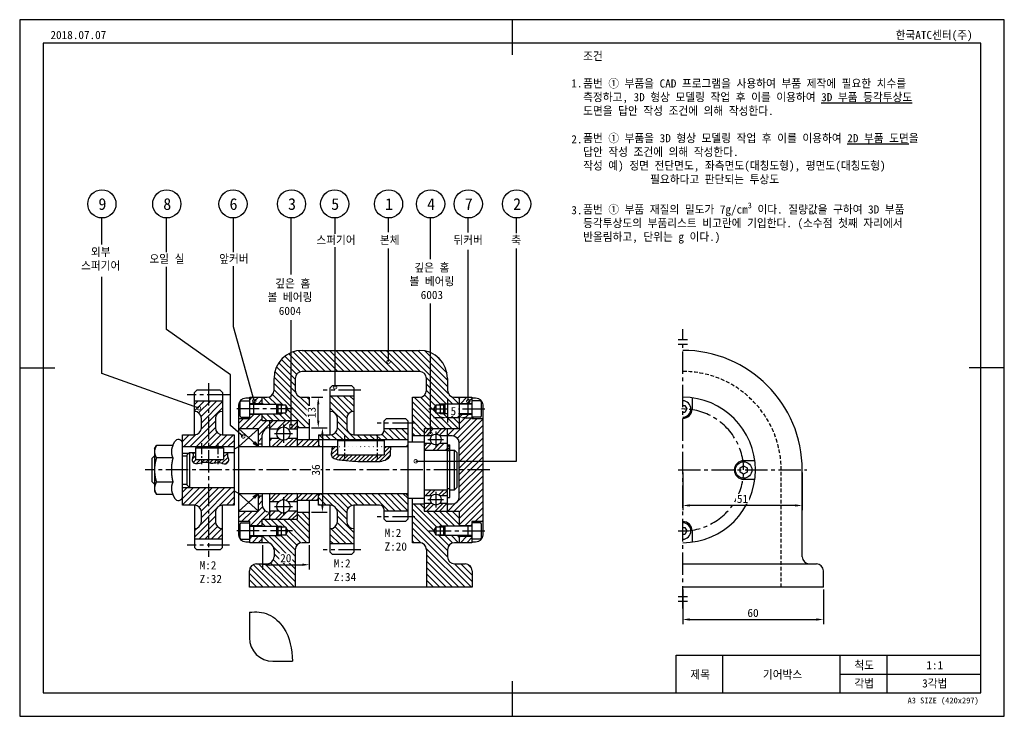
# Model space of a CAD drawing. Header units: millimetres. Extents: x -442 to 420, y 0 to 300.
# Tile 1 of 2: x -442 to -22, y 3 to 300. Entities that reach past the tile are written whole.
import ezdxf
from ezdxf.enums import TextEntityAlignment as Align

# ---------------------------------------------------------------- set-up
doc = ezdxf.new("R2010")
doc.units = ezdxf.units.MM
doc.header["$LTSCALE"] = 0.5
doc.linetypes.add('CENTER2', pattern=[28.575, 19.05, -3.175, 3.175, -3.175])
doc.linetypes.add('HIDDEN2', pattern=[4.7625, 3.175, -1.5875])
for name, color, linetype in [('가는선', 1, 'Continuous'), ('문자', 2, 'Continuous'), ('숨은선', 2, 'HIDDEN2'), ('외형선', 3, 'Continuous'), ('윤곽선', 5, 'Continuous'), ('중심선', 1, 'CENTER2')]:
    doc.layers.add(name, color=color, linetype=linetype)
doc.dimstyles.new('ISO-25', dxfattribs={"dimtxt": 3.5, "dimasz": 3, "dimexe": 2, "dimexo": 1, "dimgap": 1, "dimtad": 1, "dimdsep": 46, "dimtxsty": 'Standard', "dimcen": 0, "dimclrt": 2, "dimazin": 2, "dimtfac": 1, "dimtmove": 0, "dimatfit": 3, "dimfxl": 1, "dimtfill": 1, "dimarcsym": 0})

# ---------------------------------------------------------------- blocks, each defined once
blk = doc.blocks.new('_DotSmall')
at = {"color": 0, "linetype": 'ByBlock', "const_width": 0.5}
blk.add_lwpolyline([(-0.0625, 0, 1), (0.0625, 0, 1)], format="xyb", close=True, dxfattribs=at)
blk = doc.blocks.new('조립도면')
at = {"layer": '가는선'}
h = blk.add_hatch(dxfattribs=at)
h.set_pattern_fill('ANSI31', color=256, scale=0.6, angle=90)
h.paths.add_polyline_path([(117.5, 71.02, -0.414214), (120.5, 74.02), (123.5, 74.02), (123.5, 87.02), (118.5, 87.02), (118.5, 84.02), (103.5, 84.02), (103.5, 81.02), (109.67, 81.02), (111.5, 81.02), (112.16, 80.64), (113.5, 80.64), (114.44, 79.02), (113.5, 77.39), (112.16, 77.39), (111.5, 77.02), (109.67, 77.02), (103.5, 77.02), (103.5, 74.02), (105.5, 74.02, -0.414214), (108.5, 71.02), (108.5, 68.02, -0.414214), (105.5, 65.02), (101, 65.02, 0.414214), (98, 62.02), (98, 55.02), (117.5, 55.02)])
h.paths.add_polyline_path([(111.5, 77.39), (110.05, 77.39), (109.67, 77.02), (111.5, 77.02)], flags=17)
h.paths.add_polyline_path([(112.16, 77.39), (111.5, 77.39), (111.5, 77.02)], flags=17)
h.paths.add_polyline_path([(111.5, 81.02), (109.67, 81.02), (110.05, 80.64), (111.5, 80.64)], flags=17)
h.paths.add_polyline_path([(111.5, 81.02), (111.5, 80.64), (112.16, 80.64)], flags=17)
h.paths.add_polyline_path([(193, 62.02, 0.414214), (190, 65.02), (185.5, 65.02, -0.414214), (182.5, 68.02), (182.5, 71.02, -0.414214), (185.5, 74.02), (187.5, 74.02), (187.5, 77.02), (181.33, 77.02), (179.5, 77.02), (178.85, 77.39), (177.5, 77.39), (176.57, 79.02), (177.5, 80.64), (178.85, 80.64), (179.5, 81.02), (181.33, 81.02), (187.5, 81.02), (187.5, 87.52), (172.5, 87.52), (172.5, 90.52), (167.5, 90.52), (167.5, 74.02), (170.5, 74.02, -0.414214), (173.5, 71.02), (173.5, 55.02), (193, 55.02)])
h.paths.add_polyline_path([(180.95, 77.39), (179.5, 77.39), (179.5, 77.02), (181.33, 77.02)], flags=17)
h.paths.add_polyline_path([(179.5, 77.39), (178.85, 77.39), (179.5, 77.02)], flags=17)
h.paths.add_polyline_path([(181.33, 81.02), (179.5, 81.02), (179.5, 80.64), (180.95, 80.64)], flags=17)
h.paths.add_polyline_path([(179.5, 81.02), (178.85, 80.64), (179.5, 80.64)], flags=17)
h.paths.add_polyline_path([(123.5, 136.02), (120.5, 136.02, -0.414214), (117.5, 139.02), (117.5, 144.02, -0.414214), (120.5, 147.02), (134.51, 147.02), (134.51, 156.02), (120.5, 156.02, 0.102347), (115.74, 155.03), (115.74, 126.02), (118.5, 126.02), (118.5, 123.02), (123.5, 123.02)])
h.paths.add_polyline_path([(115.74, 155.03, 0.299183), (108.5, 144.02), (108.5, 139.02, -0.414214), (105.5, 136.02), (103.5, 136.02), (103.5, 133.02), (109.67, 133.02), (111.5, 133.02), (112.16, 132.64), (113.5, 132.64), (114.44, 131.02), (115.74, 131.02)])
h.paths.add_polyline_path([(157.35, 156.02), (134.51, 156.02), (134.51, 147.02), (170.5, 147.02, -0.414214), (173.5, 144.02), (173.5, 139.02, -0.414214), (170.5, 136.02), (167.5, 136.02), (167.5, 119.52), (172.5, 119.52), (172.5, 122.52), (175.19, 122.52), (175.19, 155.06, 0.100562), (170.5, 156.02), (157.35, 156.02), (157.35, 151.41, -1), (157.35, 151.04, -1), (157.35, 151.41)])
h.paths.add_polyline_path([(175.19, 155.06), (175.19, 131.02), (176.57, 131.02), (177.5, 132.64), (178.85, 132.64), (179.5, 133.02), (181.33, 133.02), (187.5, 133.02), (187.5, 136.02), (185.5, 136.02, -0.414214), (182.5, 139.02), (182.5, 144.02, 0.30111)])
h.paths.add_polyline_path([(187.5, 129.02), (179.5, 129.02), (178.85, 129.39), (177.5, 129.39), (176.57, 131.02), (175.19, 131.02), (175.19, 122.52), (187.5, 122.52)])
h.paths.add_polyline_path([(115.74, 131.02), (114.44, 131.02), (113.5, 129.39), (112.16, 129.39), (111.5, 129.02), (109.67, 129.02), (103.5, 129.02), (103.5, 126.02), (115.74, 126.02)])
h.paths.add_polyline_path([(111.5, 129.39), (110.05, 129.39), (109.67, 129.02), (111.5, 129.02)], flags=17)
h.paths.add_polyline_path([(112.16, 129.39), (111.5, 129.39), (111.5, 129.02)], flags=17)
h.paths.add_polyline_path([(111.5, 133.02), (109.67, 133.02), (110.05, 132.64), (111.5, 132.64)], flags=17)
h.paths.add_polyline_path([(111.5, 133.02), (111.5, 132.64), (112.16, 132.64)], flags=17)
h.paths.add_polyline_path([(180.95, 129.39), (179.5, 129.39), (179.5, 129.02), (181.33, 129.02)], flags=17)
h.paths.add_polyline_path([(179.5, 129.39), (178.85, 129.39), (179.5, 129.02)], flags=17)
h.paths.add_polyline_path([(179.5, 133.02), (178.85, 132.64), (179.5, 132.64)], flags=17)
h.paths.add_polyline_path([(181.33, 133.02), (179.5, 133.02), (179.5, 132.64), (180.95, 132.64)], flags=17)
h = blk.add_hatch(dxfattribs=at)
h.set_pattern_fill('ANSI31', color=256, scale=0.6)
h.paths.add_polyline_path([(91.5, 97.52), (69.5, 97.52), (69.5, 90.02), (74.5, 90.02, -0.414214), (77.5, 87.02), (77.5, 83.02, -0.414214), (74.5, 80.02), (74.5, 75.52), (86.5, 75.52), (86.5, 80.02, -0.414214), (83.5, 83.02), (83.5, 87.02, -0.414214), (86.5, 90.02), (91.5, 90.02)])
h.paths.add_polyline_path([(91.5, 120.02), (86.5, 120.02, -0.414214), (83.5, 123.02), (83.5, 127.02, -0.414214), (86.5, 130.02), (86.5, 134.52), (74.5, 134.52), (74.5, 130.02, -0.414214), (77.5, 127.02), (77.5, 123.02, -0.414214), (74.5, 120.02), (69.5, 120.02), (69.5, 114.82), (91.5, 114.82)])
h = blk.add_hatch(dxfattribs=at)
h.set_pattern_fill('ANSI31', color=256, scale=0.6)
h.paths.add_polyline_path([(106.5, 87.02, -0.414214), (103.5, 90.02), (103.5, 94.02), (101.8, 94.02), (101.8, 87.52), (93.5, 87.52), (93.5, 83.02), (98.1, 83.02), (98.1, 81.27), (103.5, 81.27), (103.5, 84.02), (106.5, 84.02)])
h.paths.add_polyline_path([(103.5, 76.77), (98.1, 76.77), (98.1, 74.02), (103.5, 74.02)])
h.paths.add_polyline_path([(106.5, 126.02), (103.5, 126.02), (103.5, 128.77), (98.1, 128.77), (98.1, 127.02), (93.5, 127.02), (93.5, 122.52), (101.8, 122.52), (101.8, 116.02), (103.5, 116.02), (103.5, 120.02, -0.414214), (106.5, 123.02)])
h.paths.add_polyline_path([(103.5, 136.02), (98.1, 136.02), (98.1, 133.27), (103.5, 133.27)])
h = blk.add_hatch(dxfattribs=at)
h.set_pattern_fill('ANSI31', color=256, scale=0.6, angle=90)
h.paths.add_polyline_path([(165.5, 94.02), (164.5, 95.02), (128.5, 95.02), (127.5, 94.02), (127.5, 90.02), (132.5, 90.02, -0.414214), (135.5, 87.02), (135.5, 83.02, -0.414214), (132.5, 80.02), (132.5, 73.52), (142.5, 73.52), (142.5, 80.02, -0.414214), (139.5, 83.02), (139.5, 87.02, -0.414214), (142.5, 90.02), (153.5, 90.02, -0.414214), (155.5, 88.02), (155.5, 87.52), (165.5, 87.52)])
h.paths.add_polyline_path([(142.5, 136.52), (132.5, 136.52), (132.5, 130.02, -0.414214), (135.5, 127.02), (135.5, 123.02, -0.414214), (132.5, 120.02), (127.5, 120.02), (127.5, 117.82), (165.5, 117.82), (165.5, 122.52), (155.5, 122.52), (155.5, 122.02, -0.414214), (153.5, 120.02), (142.5, 120.02, -0.414214), (139.5, 123.02), (139.5, 127.02, -0.414214), (142.5, 130.02)])
h = blk.add_hatch(dxfattribs=at)
h.set_pattern_fill('ANSI31', color=256, scale=0.6)
h.paths.add_polyline_path([(197.5, 127.02), (192.9, 127.02), (192.9, 128.77), (187.5, 128.77), (187.5, 122.52), (182.5, 122.52), (182.5, 119.52), (184.5, 119.52, -0.414214), (187.5, 116.52), (187.5, 105.02), (197.5, 105.02)])
h.paths.add_polyline_path([(192.9, 136.02), (187.5, 136.02), (187.5, 133.27), (192.9, 133.27)])
h.paths.add_polyline_path([(197.5, 105.02), (187.5, 105.02), (187.5, 93.52, -0.414214), (184.5, 90.52), (182.5, 90.52), (182.5, 87.52), (187.5, 87.52), (187.5, 81.27), (192.9, 81.27), (192.9, 83.02), (197.5, 83.02)])
h.paths.add_polyline_path([(192.9, 76.77), (187.5, 76.77), (187.5, 74.02), (192.9, 74.02)])
h = blk.add_hatch(dxfattribs=at)
h.set_pattern_fill('ANSI32', color=256, scale=0.4)
h.paths.add_polyline_path([(118.5, 125.42, 0.414214), (117.9, 126.02), (107.1, 126.02, 0.414214), (106.5, 125.42), (106.5, 122.43), (110.38, 122.43, -0.445148), (114.63, 122.43), (118.5, 122.43)])
h.paths.add_polyline_path([(118.5, 118.6), (114.63, 118.6, -0.445148), (110.38, 118.6), (106.5, 118.6), (106.5, 115.62, 0.414214), (107.1, 115.02), (117.9, 115.02, 0.414214), (118.5, 115.62)])
h.paths.add_polyline_path([(118.5, 87.6), (114.63, 87.6, -0.445148), (110.38, 87.6), (106.5, 87.6), (106.5, 84.62, 0.414214), (107.1, 84.02), (117.9, 84.02, 0.414214), (118.5, 84.62)])
h.paths.add_polyline_path([(118.5, 94.42, 0.414214), (117.9, 95.02), (107.1, 95.02, 0.414214), (106.5, 94.42), (106.5, 91.43), (110.38, 91.43, -0.445148), (114.63, 91.43), (118.5, 91.43)])
h.paths.add_polyline_path([(182.5, 90.85), (179.24, 90.85, -0.445148), (175.76, 90.85), (172.5, 90.85), (172.5, 87.82, 0.414214), (172.8, 87.52), (182.2, 87.52, 0.414214), (182.5, 87.82)])
h.paths.add_polyline_path([(182.5, 96.22, 0.414214), (182.2, 96.52), (172.8, 96.52, 0.414214), (172.5, 96.22), (172.5, 93.98), (175.76, 93.98, -0.445148), (179.24, 93.98), (182.5, 93.98)])
h.paths.add_polyline_path([(182.5, 116.45), (179.24, 116.45, -0.445148), (175.76, 116.45), (172.5, 116.45), (172.5, 113.82, 0.414214), (172.8, 113.52), (182.2, 113.52, 0.414214), (182.5, 113.82)])
h.paths.add_polyline_path([(182.5, 122.22, 0.414214), (182.2, 122.52), (172.8, 122.52, 0.414214), (172.5, 122.22), (172.5, 119.58), (175.76, 119.58, -0.445148), (179.24, 119.58), (182.5, 119.58)])
h = blk.add_hatch(dxfattribs=at)
h.set_pattern_fill('ANSI31', color=256, scale=0.5)
h.paths.add_polyline_path([(127.5, 118.02), (118.5, 118.02), (118.5, 115.02), (127.5, 115.02)])
h.paths.add_polyline_path([(127.5, 95.02), (118.5, 95.02), (118.5, 92.02), (127.5, 92.02)])
for points in [[(99.95, 116.69), (99.61, 116.32), (101.8, 115.02)], [(99.95, 116.69), (101.8, 115.02), (100.28, 117.06)], [(99.95, 93.34), (99.61, 93.71), (101.8, 95.02)], [(99.95, 93.34), (101.8, 95.02), (100.28, 92.97)]]:
    blk.add_hatch(color=256, dxfattribs=at).paths.add_polyline_path(points)
h = blk.add_hatch(dxfattribs=at)
h.set_pattern_fill('ANSI31', color=256, scale=0.4)
edge = h.paths.add_edge_path()
edge.add_spline(control_points=[(158.47, 114.88), (158.47, 114.93), (158.47, 115.65), (157.96, 112.34), (158.44, 110.89), (155.37, 108.58), (150.32, 108.6), (143.72, 108.58), (138.28, 109.11), (132.56, 109.84), (133.07, 113.07), (133.23, 114.32), (133.32, 115.02)], knot_values=[0, 0, 0, 0, 0.139407, 2.014466, 4.424573, 6.290389, 11.919502, 19.637385, 25.376427, 30.344751, 32.060379, 34.217251, 34.217251, 34.217251, 34.217251], degree=3, periodic=0)
edge.add_line((158.41, 115.02), (155.5, 115.02))
edge.add_line((155.5, 115.02), (155.5, 111.52))
edge.add_line((155.5, 111.52), (135.5, 111.52))
edge.add_line((135.5, 111.52), (135.5, 115.02))
edge.add_line((135.5, 115.02), (133.32, 115.02))
h = blk.add_hatch(dxfattribs=at)
h.set_pattern_fill('ANSI31', color=256, scale=0.2, angle=90)
h.paths.add_polyline_path([(183.5, 115.72), (182.5, 115.72), (182.5, 113.12), (183.5, 113.12)])
h = blk.add_hatch(dxfattribs=at)
h.set_pattern_fill('ANSI31', color=256, scale=0.4)
edge = h.paths.add_edge_path()
edge.add_spline(control_points=[(73.55, 112.52), (73.76, 112.17), (74.31, 111.28), (73.48, 109.99), (73.61, 107.75), (76.62, 107.64), (79.23, 108.75), (82.1, 107.46), (85.1, 108.77), (87.63, 106.92), (89.74, 109.09), (88.52, 110.77), (88.8, 111.91), (88.94, 112.52)], knot_values=[0, 0, 0, 0, 1.134345, 2.964927, 4.073672, 7.184183, 9.405903, 12.887609, 15.543085, 18.547603, 20.540784, 22.140074, 23.928856, 23.928856, 23.928856, 23.928856], degree=3, periodic=0)
edge.add_line((88.94, 112.52), (87, 112.52))
edge.add_line((87, 112.52), (87, 109.52))
edge.add_line((87, 109.52), (75, 109.52))
edge.add_line((75, 109.52), (75, 112.52))
edge.add_line((75, 112.52), (73.55, 112.52))
for points in [[(35.03, 201.16), (35.03, 212.46)], [(62.69, 197.83), (62.69, 212.46)], [(91.22, 197.84), (91.22, 212.46)], [(115.74, 188.38), (115.74, 212.46)], [(134.51, 205.7), (134.51, 212.46)], [(157.35, 206.44), (157.35, 212.46)], [(175.19, 194.88), (175.19, 212.46)], [(191.37, 206.24), (191.37, 212.46)], [(211.85, 205.94), (211.85, 212.46)], [(134.51, 140.3), (134.51, 200.07)], [(157.35, 151.23), (157.35, 199.46)], [(168.93, 108.72), (211.85, 108.72), (211.85, 199.39)], [(191.37, 134.35), (191.37, 198.91)], [(95.37, 119.32), (89.91, 124.04), (89.91, 145.64), (62.69, 164.88), (62.69, 191.58)], [(100.08, 134.5), (91.22, 166.1), (91.22, 191.87)], [(76.48, 131.35), (35.03, 146.19), (35.03, 187.36)], [(175.19, 120.5), (175.19, 176)], [(115.74, 123.77), (115.74, 168.89)]]:
    blk.add_lwpolyline(points)
at = {"layer": 'Defpoints'}
blk.add_lwpolyline([(0, 0), (420, 0), (420, 297), (0, 297)], close=True, dxfattribs=at)
at = {"layer": '가는선'}
for p, q in [((280.82, 160.6), (284.82, 160.6)), ((280.82, 158.6), (284.82, 158.6)), ((109.67, 133.02), (111.5, 133.02)), ((111.5, 133.02), (112.16, 132.64)), ((179.5, 133.02), (178.85, 132.64)), ((181.33, 133.02), (179.5, 133.02)), ((109.67, 129.02), (111.5, 129.02)), ((111.5, 129.02), (112.16, 129.39)), ((179.5, 129.02), (178.85, 129.39)), ((181.33, 129.02), (179.5, 129.02)), ((93.5, 122.52), (101.8, 115.02)), ((101.8, 122.52), (93.5, 115.02)), ((100.28, 117.06), (99.61, 116.32)), ((99.61, 116.32), (101.8, 115.02)), ((100.28, 117.06), (101.8, 115.02)), ((93.5, 87.52), (101.8, 95.02)), ((101.8, 87.52), (93.5, 95.02)), ((99.61, 93.71), (101.8, 95.02)), ((100.28, 92.97), (99.61, 93.71)), ((100.28, 92.97), (101.8, 95.02)), ((109.67, 81.02), (111.5, 81.02)), ((111.5, 81.02), (112.16, 80.64)), ((179.5, 81.02), (178.85, 80.64)), ((181.33, 81.02), (179.5, 81.02)), ((109.67, 77.02), (111.5, 77.02)), ((111.5, 77.02), (112.16, 77.39)), ((179.5, 77.02), (178.85, 77.39)), ((181.33, 77.02), (179.5, 77.02)), ((280.82, 51.09), (284.82, 51.09)), ((280.82, 49.09), (284.82, 49.09)), ((300, 10), (300, 26)), ((350, 10), (350, 26)), ((370, 10), (370, 26)), ((350, 17.99), (410, 17.99))]:
    blk.add_line(p, q, dxfattribs=at)
for points in [[(133.32, 115.02), (133.03, 112.88), (132.97, 111.16), (137.55, 109.22), (143.26, 108.71), (150.98, 108.59), (156.52, 109.56), (157.95, 110.76), (158.18, 113.16), (158.47, 115.02), (158.47, 114.88)], [(73.55, 112.52), (74.01, 111.48), (73.59, 109.7), (73.69, 108.6), (76.72, 107.88), (78.89, 108.35), (82.35, 107.92), (84.99, 108.24), (87.94, 107.71), (89.26, 109.2), (88.8, 110.73), (88.94, 112.52)]]:
    blk.add_spline(points, degree=3, dxfattribs=at)
blk.add_open_spline([(98, 44.38), (100.84, 44.66), (106.43, 44.4), (114.9, 36.4), (116.15, 28.61), (116.36, 23.47)], degree=3, knots=[6.287716, 6.287716, 6.287716, 6.287716, 14.609238, 23.322158, 38.183111, 38.183111, 38.183111, 38.183111], dxfattribs=at)
at = {"layer": '숨은선'}
blk.add_line((324.82, 55.02), (324.82, 105.02), dxfattribs=at)
blk.add_arc((282.82, 105.02), 42, 0, 90, dxfattribs=at)
at = {"layer": '외형선'}
for p, q in [((210, 297), (210, 282)), ((120.5, 156.02), (170.5, 156.02)), ((0, 148.5), (15, 148.5)), ((170.5, 147.02), (120.5, 147.02)), ((420, 148.5), (405, 148.5)), ((108.5, 139.02), (108.5, 144.02)), ((117.5, 144.02), (117.5, 139.02)), ((173.5, 139.02), (173.5, 144.02)), ((182.5, 144.02), (182.5, 139.02)), ((74.5, 138.02), (75.5, 139.02)), ((85.5, 139.02), (75.5, 139.02)), ((85.5, 139.02), (86.5, 138.02)), ((132.5, 140.02), (133.5, 141.02)), ((132.5, 120.02), (132.5, 140.02)), ((133.5, 141.02), (141.5, 141.02)), ((141.5, 141.02), (142.5, 140.02)), ((142.5, 140.02), (142.5, 120.02)), ((74.5, 120.02), (74.5, 138.02)), ((74.5, 134.52), (86.5, 134.52)), ((86.5, 138.02), (86.5, 120.02)), ((94.5, 134.52), (98.1, 134.52)), ((96.5, 135.76), (98.1, 135.76)), ((98.1, 127.02), (98.1, 136.02)), ((98.1, 136.02), (105.5, 136.02)), ((103.5, 133.02), (103.5, 136.02)), ((120.5, 136.02), (123.5, 136.02)), ((123.5, 136.02), (123.5, 118.02)), ((142.5, 136.52), (132.5, 136.52)), ((167.5, 136.02), (170.5, 136.02)), ((167.5, 117.02), (167.5, 136.02)), ((185.5, 136.02), (192.9, 136.02)), ((187.5, 136.02), (187.5, 133.02)), ((192.9, 136.02), (192.9, 127.02)), ((192.9, 135.76), (194.5, 135.76)), ((196.5, 134.52), (192.9, 134.52)), ((286.82, 135.76), (286.82, 131.02)), ((93.5, 77.3), (93.5, 132.73)), ((94.1, 127.92), (94.1, 134.12)), ((103.5, 133.27), (98.1, 133.27)), ((98.2, 133.02), (109.67, 133.02)), ((99.85, 129.02), (99.85, 133.02)), ((109.67, 129.02), (109.67, 133.02)), ((110.1, 132.59), (109.67, 133.02)), ((113.5, 132.64), (110.05, 132.64)), ((110.1, 132.59), (110.1, 129.45)), ((111.5, 133.02), (111.5, 129.02)), ((114.44, 131.02), (113.5, 132.64)), ((113.5, 132.64), (113.5, 129.39)), ((113.5, 129.39), (114.44, 131.02)), ((177.5, 132.64), (176.57, 131.02)), ((176.57, 131.02), (177.5, 129.39)), ((180.95, 132.64), (177.5, 132.64)), ((177.5, 132.64), (177.5, 129.39)), ((179.5, 129.02), (179.5, 133.02)), ((180.9, 132.59), (181.33, 133.02)), ((180.9, 129.45), (180.9, 132.59)), ((181.33, 133.02), (181.33, 129.02)), ((192.8, 133.02), (181.33, 133.02)), ((192.9, 133.27), (187.5, 133.27)), ((191.15, 133.02), (191.15, 129.02)), ((196.9, 134.12), (196.9, 127.92)), ((197.5, 132.73), (197.5, 77.3)), ((282.82, 132.52), (283.68, 132.52)), ((283.68, 132.52), (284.55, 131.02)), ((284.55, 131.02), (283.68, 129.52)), ((77.5, 123.02), (77.5, 127.02)), ((83.5, 127.02), (83.5, 123.02)), ((93.5, 127.02), (98.1, 127.02)), ((94.5, 127.52), (98.1, 127.52)), ((98.1, 128.77), (103.5, 128.77)), ((98.2, 129.02), (109.67, 129.02)), ((103.5, 126.02), (103.5, 129.02)), ((118.5, 126.02), (103.5, 126.02)), ((106.5, 126.02), (106.5, 115.02)), ((110.1, 129.45), (109.67, 129.02)), ((110.05, 129.39), (113.5, 129.39)), ((118.5, 115.02), (118.5, 126.02)), ((135.5, 123.02), (135.5, 127.02)), ((139.5, 127.02), (139.5, 123.02)), ((155.5, 126.02), (156.5, 127.02)), ((155.5, 122.02), (155.5, 126.02)), ((156.5, 127.02), (164.5, 127.02)), ((164.5, 127.02), (165.5, 126.02)), ((165.5, 126.02), (165.5, 84.02)), ((177.5, 129.39), (180.95, 129.39)), ((180.9, 129.45), (181.33, 129.02)), ((192.8, 129.02), (181.33, 129.02)), ((187.5, 129.02), (187.5, 122.52)), ((187.5, 128.77), (192.9, 128.77)), ((196.5, 127.52), (192.9, 127.52)), ((192.9, 127.02), (197.5, 127.02)), ((283.68, 129.52), (282.82, 129.52)), ((101.8, 122.52), (93.5, 122.52)), ((101.8, 115.02), (101.8, 122.52)), ((110.38, 122.43), (106.5, 122.43)), ((118.5, 122.43), (114.63, 122.43)), ((123.5, 123.02), (118.5, 123.02)), ((165.5, 122.52), (155.5, 122.52)), ((187.5, 122.52), (172.5, 122.52)), ((172.5, 122.52), (172.5, 87.52)), ((182.5, 113.12), (182.5, 122.52)), ((69.5, 120.02), (74.5, 120.02)), ((69.5, 90.02), (69.5, 120.02)), ((86.5, 120.02), (91.5, 120.02)), ((91.5, 120.02), (91.5, 90.02)), ((103.5, 115.02), (103.5, 120.02)), ((106.5, 118.6), (110.38, 118.6)), ((114.63, 118.6), (118.5, 118.6)), ((118.5, 118.02), (127.5, 118.02)), ((127.5, 120.02), (132.5, 120.02)), ((127.5, 120.02), (127.5, 115.02)), ((165.5, 117.82), (127.5, 117.82)), ((142.5, 120.02), (153.5, 120.02)), ((172.5, 119.52), (167.5, 119.52)), ((175.76, 119.58), (172.5, 119.58)), ((182.5, 119.58), (179.24, 119.58)), ((184.5, 119.52), (182.5, 119.52)), ((57.5, 114.02), (58.31, 115.41)), ((57.5, 114.02), (57.5, 96.02)), ((65.34, 115.41), (58.31, 115.41)), ((65.34, 115.41), (66.07, 116.98)), ((91.5, 114.82), (69.5, 114.82)), ((75, 114.52), (87, 114.52)), ((75, 114.52), (75, 109.52)), ((87, 114.52), (87, 109.52)), ((91.5, 113.86), (93.5, 115.02)), ((93.5, 115.02), (135.5, 115.02)), ((103.5, 116.02), (101.8, 116.02)), ((135.5, 117.52), (155.5, 117.52)), ((135.5, 117.52), (135.5, 111.52)), ((155.5, 117.52), (155.5, 111.52)), ((155.5, 115.02), (165.5, 115.02)), ((165.5, 117.02), (172.5, 117.02)), ((172.5, 116.45), (175.76, 116.45)), ((172.5, 113.52), (182.35, 113.52)), ((179.24, 116.45), (182.5, 116.45)), ((182.35, 113.52), (182.35, 96.52)), ((182.5, 115.72), (183.5, 115.72)), ((183.5, 93.23), (183.5, 115.72)), ((183.5, 113.52), (185.5, 113.52)), ((185.5, 96.52), (185.5, 113.52)), ((186.5, 112.52), (185.5, 113.52)), ((187.5, 93.52), (187.5, 116.52)), ((56.5, 110.02), (57.5, 111.02)), ((56.5, 100.02), (56.5, 110.02)), ((65.34, 110.21), (58.31, 110.21)), ((72.07, 112.09), (69.5, 112.09)), ((69.5, 111.02), (71.5, 111.02)), ((71.5, 111.52), (72.5, 112.52)), ((71.5, 98.52), (71.5, 111.52)), ((72.5, 112.52), (72.5, 97.52)), ((72.5, 112.52), (75, 112.52)), ((75, 109.52), (87, 109.52)), ((87, 112.52), (91.5, 112.52)), ((135.5, 111.52), (155.5, 111.52)), ((183.5, 113.12), (182.35, 113.12)), ((186.5, 112.52), (186.5, 97.52)), ((307.32, 105.88), (308.82, 106.75)), ((307.32, 104.15), (307.32, 105.88)), ((308.82, 109.02), (313.56, 109.02)), ((308.82, 106.75), (310.32, 105.88)), ((310.32, 105.88), (310.32, 104.15)), ((333.82, 68.02), (333.82, 105.02)), ((308.82, 103.28), (307.32, 104.15)), ((310.32, 104.15), (308.82, 103.28)), ((313.56, 101.02), (308.82, 101.02)), ((56.5, 100.02), (57.5, 99.02)), ((65.34, 99.82), (58.31, 99.82)), ((69.5, 99.02), (71.5, 99.02)), ((69.5, 97.52), (91.5, 97.52)), ((71.5, 98.52), (72.5, 97.52)), ((183.5, 96.92), (182.35, 96.92)), ((182.5, 87.52), (182.5, 96.92)), ((186.5, 97.52), (185.5, 96.52)), ((57.5, 96.02), (58.31, 94.62)), ((65.34, 94.62), (58.31, 94.62)), ((65.34, 94.62), (66.07, 93.05)), ((91.5, 96.17), (93.5, 95.02)), ((93.5, 95.02), (165.5, 95.02)), ((101.8, 87.52), (101.8, 95.02)), ((101.8, 94.02), (103.5, 94.02)), ((103.5, 95.02), (103.5, 90.02)), ((106.5, 95.02), (106.5, 84.02)), ((118.5, 84.02), (118.5, 95.02)), ((127.5, 94.02), (128.5, 95.02)), ((127.5, 90.02), (127.5, 95.02)), ((164.5, 95.02), (165.5, 94.02)), ((165.5, 93.02), (172.5, 93.02)), ((167.5, 74.02), (167.5, 93.02)), ((172.5, 96.52), (182.35, 96.52)), ((175.76, 93.98), (172.5, 93.98)), ((182.5, 93.98), (179.24, 93.98)), ((182.5, 93.23), (183.5, 93.23)), ((183.5, 96.52), (185.5, 96.52)), ((74.5, 90.02), (69.5, 90.02)), ((74.5, 90.02), (74.5, 72.02)), ((91.5, 90.02), (86.5, 90.02)), ((86.5, 72.02), (86.5, 90.02)), ((110.38, 91.43), (106.5, 91.43)), ((118.5, 91.43), (114.63, 91.43)), ((127.5, 92.02), (118.5, 92.02)), ((123.5, 92.02), (123.5, 74.02)), ((132.5, 90.02), (127.5, 90.02)), ((132.5, 70.02), (132.5, 90.02)), ((142.5, 90.02), (142.5, 70.02)), ((153.5, 90.02), (142.5, 90.02)), ((167.5, 90.52), (172.5, 90.52)), ((172.5, 90.85), (175.76, 90.85)), ((179.24, 90.85), (182.5, 90.85)), ((182.5, 90.52), (184.5, 90.52)), ((77.5, 83.02), (77.5, 87.02)), ((83.5, 87.02), (83.5, 83.02)), ((93.5, 87.52), (101.8, 87.52)), ((103.5, 84.02), (118.5, 84.02)), ((103.5, 81.02), (103.5, 84.02)), ((106.5, 87.6), (110.38, 87.6)), ((114.63, 87.6), (118.5, 87.6)), ((118.5, 87.02), (123.5, 87.02)), ((135.5, 83.02), (135.5, 87.02)), ((139.5, 87.02), (139.5, 83.02)), ((155.5, 84.02), (155.5, 88.02)), ((165.5, 87.52), (155.5, 87.52)), ((156.5, 83.02), (155.5, 84.02)), ((165.5, 84.02), (164.5, 83.02)), ((172.5, 87.52), (187.5, 87.52)), ((187.5, 87.52), (187.5, 81.02)), ((98.1, 83.02), (93.5, 83.02)), ((94.1, 75.92), (94.1, 82.12)), ((94.5, 82.52), (98.1, 82.52)), ((98.1, 74.02), (98.1, 83.02)), ((103.5, 81.27), (98.1, 81.27)), ((98.2, 81.02), (109.67, 81.02)), ((99.85, 77.02), (99.85, 81.02)), ((109.67, 77.02), (109.67, 81.02)), ((110.1, 80.59), (109.67, 81.02)), ((113.5, 80.64), (110.05, 80.64)), ((110.1, 80.59), (110.1, 77.45)), ((111.5, 81.02), (111.5, 77.02)), ((114.44, 79.02), (113.5, 80.64)), ((113.5, 80.64), (113.5, 77.39)), ((164.5, 83.02), (156.5, 83.02)), ((177.5, 80.64), (176.57, 79.02)), ((180.95, 80.64), (177.5, 80.64)), ((177.5, 80.64), (177.5, 77.39)), ((179.5, 77.02), (179.5, 81.02)), ((180.9, 80.59), (181.33, 81.02)), ((180.9, 77.45), (180.9, 80.59)), ((181.33, 81.02), (181.33, 77.02)), ((192.8, 81.02), (181.33, 81.02)), ((192.9, 81.27), (187.5, 81.27)), ((191.15, 81.02), (191.15, 77.02)), ((197.5, 83.02), (192.9, 83.02)), ((192.9, 83.02), (192.9, 74.02)), ((196.5, 82.52), (192.9, 82.52)), ((196.9, 82.12), (196.9, 75.92)), ((282.82, 80.52), (283.68, 80.52)), ((283.68, 80.52), (284.55, 79.02)), ((98.1, 76.77), (103.5, 76.77)), ((98.2, 77.02), (109.67, 77.02)), ((103.5, 74.02), (103.5, 77.02)), ((110.1, 77.45), (109.67, 77.02)), ((110.05, 77.39), (113.5, 77.39)), ((113.5, 77.39), (114.44, 79.02)), ((176.57, 79.02), (177.5, 77.39)), ((177.5, 77.39), (180.95, 77.39)), ((180.9, 77.45), (181.33, 77.02)), ((192.8, 77.02), (181.33, 77.02)), ((187.5, 77.02), (187.5, 74.02)), ((187.5, 76.77), (192.9, 76.77)), ((283.68, 77.52), (282.82, 77.52)), ((284.55, 79.02), (283.68, 77.52)), ((286.82, 79.02), (286.82, 74.27)), ((86.5, 75.52), (74.5, 75.52)), ((74.5, 72.02), (75.5, 71.02)), ((85.5, 71.02), (86.5, 72.02)), ((94.5, 75.52), (98.1, 75.52)), ((98.1, 74.27), (96.5, 74.27)), ((105.5, 74.02), (98.1, 74.02)), ((123.5, 74.02), (120.5, 74.02)), ((142.5, 73.52), (132.5, 73.52)), ((170.5, 74.02), (167.5, 74.02)), ((192.9, 74.02), (185.5, 74.02)), ((196.5, 75.52), (192.9, 75.52)), ((194.5, 74.27), (192.9, 74.27)), ((85.5, 71.02), (75.5, 71.02)), ((108.5, 71.02), (108.5, 68.02)), ((117.5, 71.02), (117.5, 55.02)), ((133.5, 69.02), (132.5, 70.02)), ((141.5, 69.02), (133.5, 69.02)), ((142.5, 70.02), (141.5, 69.02)), ((173.5, 71.02), (173.5, 55.02)), ((182.5, 71.02), (182.5, 68.02)), ((101, 65.02), (105.5, 65.02)), ((185.5, 65.02), (190, 65.02)), ((282.82, 65.02), (339.82, 65.02)), ((98, 55.02), (98, 62.02)), ((193, 62.02), (193, 55.02)), ((342.82, 55.02), (342.82, 62.02)), ((193, 55.02), (98, 55.02)), ((342.82, 55.02), (282.82, 55.02)), ((98, 44.38), (98, 33.47)), ((108, 23.47), (116.36, 23.47)), ((210, 15), (210, 0))]:
    blk.add_line(p, q, dxfattribs=at)
for centre, radius in [((35.08, 218.46), 6), ((62.74, 218.46), 6), ((90.99, 218.46), 6), ((115.95, 218.46), 6), ((134.37, 218.46), 6), ((157.35, 218.46), 6), ((175.28, 218.46), 6), ((191.35, 218.46), 6), ((211.97, 218.46), 6), ((112.5, 120.52), 2.86), ((177.5, 118.02), 2.34), ((308.82, 105.02), 3.5), ((177.5, 92.42), 2.34), ((112.5, 89.52), 2.86)]:
    blk.add_circle(centre, radius, dxfattribs=at)
for centre, radius, start, end in [((120.5, 144.02), 12, 90, 180), ((170.5, 144.02), 12, 0, 90), ((282.82, 105.02), 51, 0, 90), ((120.5, 144.02), 3, 90, 180), ((170.5, 144.02), 3, 0, 90), ((105.5, 139.02), 3, 270, 0), ((120.5, 139.02), 3, 180, 270), ((170.5, 139.02), 3, 270, 0), ((185.5, 139.02), 3, 180, 270), ((94.5, 134.12), 0.4, 90, 180), ((196.5, 134.12), 0.4, 0, 90), ((282.82, 105.02), 31, 270, 90), ((282.82, 131.02), 3.5, 270, 90), ((98.2, 133.12), 0.1, 180, 270), ((192.8, 133.12), 0.1, 270, 0), ((282.82, 131.02), 4, 270, 0), ((74.5, 127.02), 3, 0, 90), ((86.5, 127.02), 3, 90, 180), ((94.5, 127.92), 0.4, 180, 270), ((98.2, 128.92), 0.1, 90, 180), ((107.1, 125.42), 0.6, 90, 180), ((117.9, 125.42), 0.6, 0, 90), ((132.5, 127.02), 3, 0, 90), ((142.5, 127.02), 3, 90, 180), ((192.8, 128.92), 0.1, 0, 90), ((196.5, 127.92), 0.4, 270, 0), ((74.5, 123.02), 3, 270, 0), ((86.5, 123.02), 3, 180, 270), ((106.5, 120.02), 3, 90, 180), ((132.5, 123.02), 3, 270, 0), ((142.5, 123.02), 3, 180, 270), ((153.5, 122.02), 2, 270, 0), ((172.8, 122.22), 0.3, 90, 180), ((182.2, 122.22), 0.3, 0, 90), ((67.7, 116.22), 1.8, 0, 155), ((112.5, 116.89), 2.86, 140.6563, 143.2224), ((112.5, 116.89), 2.86, 36.7776, 39.3437), ((184.5, 116.52), 3, 0, 90), ((107.1, 115.62), 0.6, 180, 270), ((117.9, 115.62), 0.6, 270, 0), ((172.8, 113.82), 0.3, 180, 270), ((177.5, 114.97), 2.34, 139.4677, 140.9113), ((177.5, 114.97), 2.34, 39.0887, 40.5323), ((182.2, 113.82), 0.3, 270, 0), ((308.82, 105.02), 4, 90, 270), ((67.7, 93.82), 1.8, 205, 0), ((107.1, 94.42), 0.6, 90, 180), ((117.9, 94.42), 0.6, 0, 90), ((172.8, 96.22), 0.3, 90, 180), ((182.2, 96.22), 0.3, 0, 90), ((184.5, 93.52), 3, 270, 0), ((74.5, 87.02), 3, 0, 90), ((86.5, 87.02), 3, 90, 180), ((106.5, 90.02), 3, 180, 270), ((132.5, 87.02), 3, 0, 90), ((142.5, 87.02), 3, 90, 180), ((153.5, 88.02), 2, 0, 90), ((177.5, 89.37), 2.34, 139.4677, 140.9113), ((177.5, 89.37), 2.34, 39.0887, 40.5323), ((107.1, 84.62), 0.6, 180, 270), ((112.5, 85.89), 2.86, 140.6563, 143.2224), ((112.5, 85.89), 2.86, 36.7776, 39.3437), ((117.9, 84.62), 0.6, 270, 0), ((172.8, 87.82), 0.3, 180, 270), ((182.2, 87.82), 0.3, 270, 0), ((74.5, 83.02), 3, 270, 0), ((86.5, 83.02), 3, 180, 270), ((94.5, 82.12), 0.4, 90, 180), ((98.2, 81.12), 0.1, 180, 270), ((132.5, 83.02), 3, 270, 0), ((142.5, 83.02), 3, 180, 270), ((192.8, 81.12), 0.1, 270, 0), ((196.5, 82.12), 0.4, 0, 90), ((282.82, 79.02), 4, 0, 90), ((282.82, 79.02), 3.5, 270, 90), ((94.5, 75.92), 0.4, 180, 270), ((98.2, 76.92), 0.1, 90, 180), ((192.8, 76.92), 0.1, 0, 90), ((196.5, 75.92), 0.4, 270, 0), ((105.5, 71.02), 3, 0, 90), ((120.5, 71.02), 3, 90, 180), ((170.5, 71.02), 3, 0, 90), ((185.5, 71.02), 3, 90, 180), ((105.5, 68.02), 3, 270, 0), ((185.5, 68.02), 3, 180, 270), ((336.82, 68.02), 3, 180, 270), ((101, 62.02), 3, 90, 180), ((190, 62.02), 3, 0, 90), ((339.82, 62.02), 3, 0, 90), ((108, 33.47), 10, 180, 270)]:
    blk.add_arc(centre, radius, start, end, dxfattribs=at)
for points, knots in [([(93.5, 132.73), (93.5, 133.1), (93.59, 133.55), (93.88, 134.24), (94.12, 134.61), (94.65, 135.14), (95.02, 135.39), (95.7, 135.67), (96.13, 135.76), (96.5, 135.76)], [-0.446399, -0.446399, -0.446399, -0.446399, -0.3338643, -0.3338643, -0.2219869, -0.2219869, -0.1107547, -0.1107547, 0, 0, 0, 0]), ([(194.5, 135.76), (194.87, 135.76), (195.31, 135.67), (195.99, 135.39), (196.36, 135.14), (196.88, 134.61), (197.13, 134.24), (197.42, 133.55), (197.5, 133.1), (197.5, 132.73)], [0, 0, 0, 0, 0.1107547, 0.1107547, 0.2219869, 0.2219869, 0.3338643, 0.3338643, 0.446399, 0.446399, 0.446399, 0.446399]), ([(96.5, 74.27), (96.13, 74.27), (95.7, 74.36), (95.02, 74.65), (94.65, 74.89), (94.12, 75.42), (93.88, 75.79), (93.59, 76.49), (93.5, 76.93), (93.5, 77.3)], [0, 0, 0, 0, 0.1107547, 0.1107547, 0.2219869, 0.2219869, 0.3338643, 0.3338643, 0.446399, 0.446399, 0.446399, 0.446399]), ([(197.5, 77.3), (197.5, 76.93), (197.42, 76.49), (197.13, 75.79), (196.88, 75.42), (196.36, 74.89), (195.99, 74.65), (195.31, 74.36), (194.87, 74.27), (194.5, 74.27)], [-0.446399, -0.446399, -0.446399, -0.446399, -0.3338643, -0.3338643, -0.2219869, -0.2219869, -0.1107547, -0.1107547, 0, 0, 0, 0])]:
    blk.add_open_spline(points, degree=3, knots=knots, dxfattribs=at)
for points, weights in [([(58.31, 115.41), (57.5, 114.02), (57.5, 112.81)], [1, 1.0379548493, 1]), ([(65.34, 115.41), (64.69, 114.02), (64.69, 112.81)], [1.0334085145, 1.05515067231, 1]), ([(128.06, 115.02), (127.79, 115.3), (127.5, 115.6)], [1.04164291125, 1.02098661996, 1]), ([(165.5, 115.6), (165.22, 115.3), (164.94, 115.02)], [1, 1.02098661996, 1.04164291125]), ([(57.5, 112.81), (57.5, 111.6), (58.31, 110.21)], [1, 1.0379548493, 1]), ([(58.31, 110.21), (57.5, 107.43), (57.5, 105.02)], [1, 1.0379548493, 1]), ([(64.69, 112.81), (64.69, 111.6), (65.34, 110.21)], [1, 1.05515067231, 1.0334085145]), ([(65.34, 110.21), (64.69, 107.43), (64.69, 105.02)], [1.0334085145, 1.05515067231, 1]), ([(57.5, 105.02), (57.5, 102.6), (58.31, 99.82)], [1, 1.0379548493, 1]), ([(64.69, 105.02), (64.69, 102.6), (65.34, 99.82)], [1, 1.05515067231, 1.0334085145]), ([(58.31, 99.82), (57.5, 98.43), (57.5, 97.22)], [1, 1.0379548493, 1]), ([(57.5, 97.22), (57.5, 96.02), (58.31, 94.62)], [1, 1.0379548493, 1]), ([(65.34, 99.82), (64.69, 98.43), (64.69, 97.22)], [1.0334085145, 1.05515067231, 1]), ([(64.69, 97.22), (64.69, 96.02), (65.34, 94.62)], [1, 1.05515067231, 1.0334085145])]:
    blk.add_rational_spline(points, weights, degree=2, dxfattribs=at)
at = {"layer": '윤곽선'}
for p, q in [((280, 26), (410, 26)), ((280, 10), (280, 26))]:
    blk.add_line(p, q, dxfattribs=at)
blk.add_lwpolyline([(10, 10), (410, 10), (410, 287), (10, 287)], close=True, dxfattribs=at)
at = {"layer": '중심선'}
for p, q in [((282.82, 46.02), (282.82, 165.02)), ((80.5, 142.02), (80.5, 68.02)), ((145.5, 139.02), (129.5, 139.02)), ((89.5, 137.02), (71.5, 137.02)), ((116.44, 131.02), (91.5, 131.02)), ((174.57, 131.02), (199.5, 131.02)), ((112.5, 124.38), (112.5, 116.66)), ((168.5, 125.02), (152.5, 125.02)), ((108.64, 120.52), (116.36, 120.52)), ((174.16, 118.02), (180.84, 118.02)), ((177.5, 121.36), (177.5, 114.68)), ((200.5, 105.02), (53.5, 105.02)), ((280.82, 105.02), (335.82, 105.02)), ((112.5, 93.38), (112.5, 85.66)), ((174.16, 92.42), (180.84, 92.42)), ((177.5, 95.76), (177.5, 89.08)), ((108.64, 89.52), (116.36, 89.52)), ((168.5, 85.02), (152.5, 85.02)), ((116.44, 79.02), (91.5, 79.02)), ((174.57, 79.02), (199.5, 79.02)), ((89.5, 73.02), (71.5, 73.02)), ((145.5, 71.02), (129.5, 71.02))]:
    blk.add_line(p, q, dxfattribs=at)
at = {"layer": '중심선', "ltscale": 0.5}
for p, q in [((138.5, 119.52), (138.5, 109.52)), ((152.5, 119.52), (152.5, 109.52)), ((77.5, 116.52), (77.5, 107.52)), ((84.5, 116.52), (84.5, 107.52))]:
    blk.add_line(p, q, dxfattribs=at)
at = {"layer": '중심선'}
blk.add_arc((282.82, 105.02), 26, 265.5926, 94.4074, dxfattribs=at)
at = {"xscale": 3, "yscale": 3, "zscale": 3}
for p, rotation in [((157.35, 151.23), 270), ((134.51, 140.3), 270), ((100.08, 134.5), 285.6513781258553), ((191.37, 134.35), 270), ((76.48, 131.35), 340.3073812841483), ((115.74, 123.77), 270), ((95.37, 119.32), 319.1531476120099), ((175.19, 120.5), 270), ((168.93, 108.72), 180)]:
    blk.add_blockref('_DotSmall', p, dxfattribs=dict(at, rotation=rotation))
at = {"layer": '문자'}
for s, height, p in [('2018.07.07', 3.5, (25.03, 290.48)), ('한국ATC센터(주)', 3.5, (390.08, 290.48)), ('9', 5, (35.29, 218.41)), ('8', 5, (62.95, 218.41)), ('6', 5, (91.2, 218.41)), ('3', 5, (116.16, 218.41)), ('5', 5, (134.58, 218.41)), ('1', 5, (157.56, 218.41)), ('4', 5, (175.49, 218.41)), ('7', 5, (191.55, 218.41)), ('2', 5, (212.18, 218.41)), ('척도', 3.5, (360.24, 21.79)), ('1:1', 3.5, (390.34, 21.79)), ('제목', 3.5, (290.3, 17.81)), ('기어박스', 3.5, (325.41, 17.81)), ('각법', 3.5, (360.24, 14.05)), ('3각법', 3.5, (390.34, 14.05)), ('A3 SIZE (420x297)', 2.5, (393.91, 6.75))]:
    blk.add_text(s, height=height, dxfattribs=at).set_placement(p, align=Align.MIDDLE_CENTER)
at = {"layer": '문자', "char_height": 3.5}
for s, width, heights, insert, attachment_point in [('스퍼기어', 45.8098, [14.42], (134.92, 202.86), 5), ('본체', 45.8098, [14.42], (157.84, 202.86), 5), ('뒤커버', 45.8098, [14.42], (191.27, 202.86), 5), ('축', 45.8098, [14.42], (211.78, 202.86), 5), ('외부\\P스퍼기어', 45.8098, [14.42], (34.55, 194.86), 5), ('오일 실', 45.8098, [14.42], (62.82, 194.86), 5), ('앞커버', 45.8098, [14.42], (91.35, 194.86), 5), ('깊은 홈\\P볼 베어링\\P6003', 45.4245, [24.04], (175.82, 185.46), 5), (' 깊은 홈\\P볼 베어링\\P6004', 45.4226, [19.45], (115.28, 178.69), 5), ('M:2\\PZ:20', 45.8098, [14.42], (155.65, 75.28), 4), ('M:2\\PZ:32', 45.8098, [14.42], (76.76, 61.45), 4), ('M:2\\PZ:34', 45.8098, [14.42], (134, 62.28), 4)]:
    blk.add_mtext_dynamic_manual_height_columns(s, width=width, gutter_width=25, heights=heights, dxfattribs=dict(at, insert=insert, attachment_point=attachment_point))
at = {"layer": '외형선', "char_height": 3.5, "attachment_point": 4}
for s, width, heights, insert in [('\\A1;조건\\P\\P품번 ① 부품을 CAD 프로그램을 사용하여 부품 제작에 필요한 치수를 측정하고, 3D 형상 모델링 작업 후 이를 이용하여 {\\L3D 부품 등각투상도} 도면을 답안 작성 조건에 의해 작성한다.\\P\\P품번 ① 부품을 3D 형상 모델링 작업 후 이를 이용하여 {\\L2D 부품 도면}을 답안 작성 조건에 의해 작성한다.\\P작성 예) 정면 전단면도, 좌측면도(대칭도형), 평면도(대칭도형)\\P            필요하다고 판단되는 투상도\\P\\P품번 ① 부품 재질의 밀도가 7g/cm{\\H0.7x;\\S3^ ;} 이다. 질량값을 구하여 3D 부품 등각투상도의 부품리스트 비고란에 기입한다. (소수점 첫째 자리에서 반올림하고, 단위는 g 이다.)', 137.6113, [89.81], (240.35, 242.39)), ('\\A1;1.', 138.2804, [80.45], (235.3, 269.86)), ('\\A1;2.', 138.2804, [80.45], (235.3, 246)), ('\\A1;3.', 138.2804, [80.45], (235.3, 215.78))]:
    blk.add_mtext_dynamic_manual_height_columns(s, width=width, gutter_width=25, heights=heights, dxfattribs=dict(at, insert=insert))
blk = doc.blocks.new('*D8')
at = {"color": 0, "lineweight": -2, "transparency": 16777216}
for p, q in [((-259.68, 138.18), (-259.68, 128.47)), ((-254.68, 138.18), (-254.68, 128.47)), ((-262.68, 130.47), (-265.68, 130.47)), ((-254.68, 130.47), (-259.68, 130.47)), ((-251.68, 130.47), (-248.68, 130.47))]:
    blk.add_line(p, q, dxfattribs=at)
at = {"color": 0, "transparency": 16777216}
for points in [[(-262.68, 130.97), (-262.68, 129.97), (-259.68, 130.47)], [(-251.68, 130.97), (-251.68, 129.97), (-254.68, 130.47)]]:
    blk.add_solid(points, dxfattribs=at)
at = {"layer": 'Defpoints', "color": 0, "transparency": 16777216}
for p in [(-259.68, 139.18), (-254.68, 139.18)]:
    blk.add_point(p, dxfattribs=at)
at = {"color": 2, "transparency": 16777216, "insert": (-257.18, 133.26), "char_height": 3.5, "attachment_point": 5, "bg_fill": 3, "box_fill_scale": 1.1, "bg_fill_color": 256, "bg_fill_true_color": 13158600, "bg_fill_transparency": 0}
blk.add_mtext('5', dxfattribs=at)
at = {"layer": 'Defpoints', "color": 0, "transparency": 16777216}
blk.add_point((-259.68, 130.47), dxfattribs=at)
blk = doc.blocks.new('*D9')
at = {"color": 0, "lineweight": -2, "transparency": 16777216}
for p, q in [((-338.68, 76.18), (-338.68, 65.79)), ((-318.68, 76.18), (-318.68, 65.79)), ((-335.68, 67.79), (-321.68, 67.79))]:
    blk.add_line(p, q, dxfattribs=at)
at = {"color": 0, "transparency": 16777216}
for points in [[(-335.68, 68.29), (-335.68, 67.29), (-338.68, 67.79)], [(-321.68, 68.29), (-321.68, 67.29), (-318.68, 67.79)]]:
    blk.add_solid(points, dxfattribs=at)
at = {"layer": 'Defpoints', "color": 0, "transparency": 16777216}
for p in [(-338.68, 77.18), (-318.68, 77.18), (-318.68, 67.79)]:
    blk.add_point(p, dxfattribs=at)
at = {"color": 2, "transparency": 16777216, "insert": (-328.68, 70.58), "char_height": 3.5, "attachment_point": 5, "bg_fill": 3, "box_fill_scale": 1.1, "bg_fill_color": 256, "bg_fill_true_color": 13158600, "bg_fill_transparency": 0}
blk.add_mtext('20', dxfattribs=at)
blk = doc.blocks.new('*D10')
at = {"color": 0, "lineweight": -2, "transparency": 16777216}
for p, q in [((-317.68, 126.18), (-311.06, 126.18)), ((-313.06, 123.18), (-313.06, 93.18)), ((-317.68, 90.18), (-311.06, 90.18))]:
    blk.add_line(p, q, dxfattribs=at)
at = {"color": 0, "transparency": 16777216}
for points in [[(-313.56, 123.18), (-312.56, 123.18), (-313.06, 126.18)], [(-313.56, 93.18), (-312.56, 93.18), (-313.06, 90.18)]]:
    blk.add_solid(points, dxfattribs=at)
at = {"layer": 'Defpoints', "color": 0, "transparency": 16777216}
for p in [(-318.68, 126.18), (-318.68, 90.18), (-313.06, 90.18)]:
    blk.add_point(p, dxfattribs=at)
at = {"color": 2, "transparency": 16777216, "insert": (-315.85, 108.18), "char_height": 3.5, "attachment_point": 5, "rotation": 90, "bg_fill": 3, "box_fill_scale": 1.1, "bg_fill_color": 256, "bg_fill_true_color": 13158600, "bg_fill_transparency": 0}
blk.add_mtext('36', dxfattribs=at)
blk = doc.blocks.new('*D11')
at = {"color": 0, "lineweight": -2, "transparency": 16777216}
for p, q in [((-317.68, 139.18), (-312.82, 139.18)), ((-314.82, 129.18), (-314.82, 136.18)), ((-317.68, 126.18), (-312.82, 126.18))]:
    blk.add_line(p, q, dxfattribs=at)
at = {"color": 0, "transparency": 16777216}
for points in [[(-315.32, 136.18), (-314.32, 136.18), (-314.82, 139.18)], [(-315.32, 129.18), (-314.32, 129.18), (-314.82, 126.18)]]:
    blk.add_solid(points, dxfattribs=at)
at = {"layer": 'Defpoints', "color": 0, "transparency": 16777216}
for p in [(-318.68, 139.18), (-314.82, 139.18), (-318.68, 126.18)]:
    blk.add_point(p, dxfattribs=at)
at = {"color": 2, "transparency": 16777216, "insert": (-317.62, 132.68), "char_height": 3.5, "attachment_point": 5, "rotation": 90, "bg_fill": 3, "box_fill_scale": 1.1, "bg_fill_color": 256, "bg_fill_true_color": 13158600, "bg_fill_transparency": 0}
blk.add_mtext('13', dxfattribs=at)
blk = doc.blocks.new('*D12')
at = {"color": 0, "lineweight": -2, "transparency": 16777216}
for p, q in [((-159.37, 57.18), (-159.37, 42.43)), ((-99.37, 57.18), (-99.37, 42.43)), ((-156.37, 44.43), (-102.37, 44.43))]:
    blk.add_line(p, q, dxfattribs=at)
at = {"color": 0, "transparency": 16777216}
for points in [[(-156.37, 44.93), (-156.37, 43.93), (-159.37, 44.43)], [(-102.37, 44.93), (-102.37, 43.93), (-99.37, 44.43)]]:
    blk.add_solid(points, dxfattribs=at)
at = {"layer": 'Defpoints', "color": 0, "transparency": 16777216}
for p in [(-159.37, 58.18), (-99.37, 58.18), (-99.37, 44.43)]:
    blk.add_point(p, dxfattribs=at)
at = {"color": 2, "transparency": 16777216, "insert": (-129.37, 47.23), "char_height": 3.5, "attachment_point": 5, "bg_fill": 3, "box_fill_scale": 1.1, "bg_fill_color": 256, "bg_fill_true_color": 13158600, "bg_fill_transparency": 0}
blk.add_mtext('60', dxfattribs=at)
blk = doc.blocks.new('*D13')
at = {"color": 0, "lineweight": -2, "transparency": 16777216}
for p, q in [((-159.37, 107.18), (-159.37, 91.05)), ((-108.37, 107.18), (-108.37, 91.05)), ((-111.37, 93.05), (-156.37, 93.05))]:
    blk.add_line(p, q, dxfattribs=at)
at = {"color": 0, "transparency": 16777216}
for points in [[(-156.37, 93.55), (-156.37, 92.55), (-159.37, 93.05)], [(-111.37, 93.55), (-111.37, 92.55), (-108.37, 93.05)]]:
    blk.add_solid(points, dxfattribs=at)
at = {"layer": 'Defpoints', "color": 0, "transparency": 16777216}
for p in [(-159.37, 108.18), (-108.37, 108.18), (-159.37, 93.05)]:
    blk.add_point(p, dxfattribs=at)
at = {"color": 2, "transparency": 16777216, "insert": (-133.87, 95.85), "char_height": 3.5, "attachment_point": 5, "bg_fill": 3, "box_fill_scale": 1.1, "bg_fill_color": 256, "bg_fill_true_color": 13158600, "bg_fill_transparency": 0}
blk.add_mtext('51', dxfattribs=at)

msp = doc.modelspace()

# ---------------------------------------------------------------- block references
msp.add_blockref('조립도면', (-442.187, 3.164))

# ---------------------------------------------------------------- next in the draw order: dimensions: what is measured, and where the dimension line sits
for base, p1, p2, picture, middle in [((-259.684, 130.466), (-254.684, 139.179), (-259.684, 139.179), '*D8', (-257.184, 133.258)), ((-159.371, 93.05), (-108.371, 108.179), (-159.371, 108.179), '*D13', (-133.871, 95.849)), ((-318.684, 67.788), (-338.684, 77.179), (-318.684, 77.179), '*D9', (-328.684, 70.582)), ((-99.371, 44.434), (-159.371, 58.179), (-99.371, 58.179), '*D12', (-129.371, 47.229))]:
    dim = msp.add_linear_dim(base=base, p1=p1, p2=p2, dimstyle='ISO-25', override={"dimldrblk": 'DotSmall'})
    dim.commit()
    dim.dimension.update_dxf_attribs({"geometry": picture, "text_midpoint": middle})
dim = msp.add_linear_dim(base=(-313.059, 90.179), p1=(-318.684, 126.179), p2=(-318.684, 90.179), angle=90, dimstyle='ISO-25', override={"dimldrblk": 'DotSmall'})
dim.commit()
dim.dimension.update_dxf_attribs({"geometry": '*D10', "text_midpoint": (-315.853, 108.179)})

# ---------------------------------------------------------------- next in the draw order: dimensions: what is measured, and where the dimension line sits
dim = msp.add_linear_dim(base=(-314.821, 139.179), p1=(-318.684, 126.179), p2=(-318.684, 139.179), angle=90, dimstyle='ISO-25', override={"dimldrblk": 'DotSmall'})
dim.commit()
dim.dimension.update_dxf_attribs({"geometry": '*D11', "text_midpoint": (-317.62, 132.679)})

doc.saveas('drawing.dxf')
